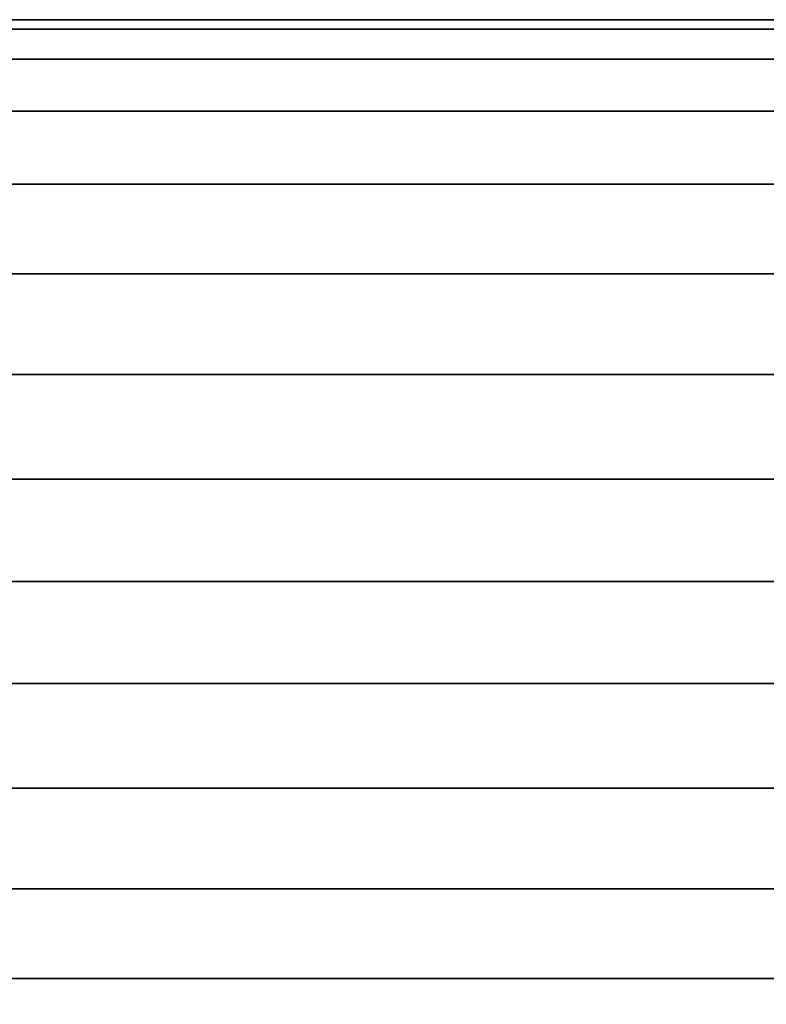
# Model space of a CAD drawing. Header units: millimetres. Extents: x -735 to 735, y -989 to 989.
# Tile 36 of 256: x -369 to -337, y -18 to 24. Entities that reach past the tile are written whole.
import ezdxf

# ---------------------------------------------------------------- set-up
doc = ezdxf.new("R2010")
doc.units = ezdxf.units.MM
doc.layers.add('kostra', color=7, linetype='Continuous')

msp = doc.modelspace()

# ---------------------------------------------------------------- meshes
at = {"layer": 'kostra'}
mesh = msp.add_polyface(dxfattribs=at)
corners = [(462.439, 4.395, 1931.253), (462.439, 8.89, 1932.546), (462.439, 13.215, 1934.786), (462.439, 17.077, 1937.923), (462.439, 20.213, 1941.785), (462.439, 22.455, 1946.11), (462.439, 23.747, 1950.606), (462.439, 24.15, 1955), (462.439, 23.747, 1959.394), (462.439, 22.455, 1963.89), (462.439, 20.213, 1968.215), (462.439, 17.077, 1972.077), (462.439, 13.215, 1975.214), (462.439, 8.89, 1977.454), (462.439, 4.395, 1978.747), (462.439, 0, 1979.15), (462.439, -4.395, 1978.747), (462.439, -8.89, 1977.454), (462.439, -13.215, 1975.214), (462.439, -17.077, 1972.077), (462.439, -20.213, 1968.215), (462.439, -22.455, 1963.89), (462.439, -23.747, 1959.394), (462.439, -24.15, 1955), (462.439, -23.747, 1950.606), (462.439, -22.455, 1946.11), (462.439, -20.213, 1941.785), (462.439, -17.077, 1937.923), (462.439, -13.215, 1934.786), (462.439, -8.89, 1932.546), (462.439, -4.395, 1931.253), (462.439, 0, 1930.85), (-462.439, 4.395, 1931.253), (-462.439, 8.89, 1932.546), (-462.439, 13.215, 1934.786), (-462.439, 17.077, 1937.923), (-462.439, 20.213, 1941.785), (-462.439, 22.455, 1946.11), (-462.439, 23.747, 1950.606), (-462.439, 24.15, 1955), (-462.439, 23.747, 1959.394), (-462.439, 22.455, 1963.89), (-462.439, 20.213, 1968.215), (-462.439, 17.077, 1972.077), (-462.439, 13.215, 1975.214), (-462.439, 8.89, 1977.454), (-462.439, 4.395, 1978.747), (-462.439, 0, 1979.15), (-462.439, -4.395, 1978.747), (-462.439, -8.89, 1977.454), (-462.439, -13.215, 1975.214), (-462.439, -17.077, 1972.077), (-462.439, -20.213, 1968.215), (-462.439, -22.455, 1963.89), (-462.439, -23.747, 1959.394), (-462.439, -24.15, 1955), (-462.439, -23.747, 1950.606), (-462.439, -22.455, 1946.11), (-462.439, -20.213, 1941.785), (-462.439, -17.077, 1937.923), (-462.439, -13.215, 1934.786), (-462.439, -8.89, 1932.546), (-462.439, -4.395, 1931.253), (-462.439, 0, 1930.85)]
mesh.append_faces([[corners[k] for k in face] for face in [(32, 0, 31, 63), (33, 1, 0, 32), (34, 2, 1, 33), (35, 3, 2, 34), (36, 4, 3, 35), (37, 5, 4, 36), (38, 6, 5, 37), (39, 7, 6, 38), (40, 8, 7, 39), (41, 9, 8, 40), (42, 10, 9, 41), (43, 11, 10, 42), (44, 12, 11, 43), (45, 13, 12, 44), (46, 14, 13, 45), (47, 15, 14, 46), (48, 16, 15, 47), (49, 17, 16, 48), (50, 18, 17, 49), (51, 19, 18, 50), (52, 20, 19, 51), (53, 21, 20, 52), (54, 22, 21, 53), (55, 23, 22, 54), (56, 24, 23, 55), (57, 25, 24, 56), (58, 26, 25, 57), (59, 27, 26, 58), (60, 28, 27, 59), (61, 29, 28, 60), (62, 30, 29, 61), (63, 31, 30, 62)]])

doc.saveas('drawing.dxf')
